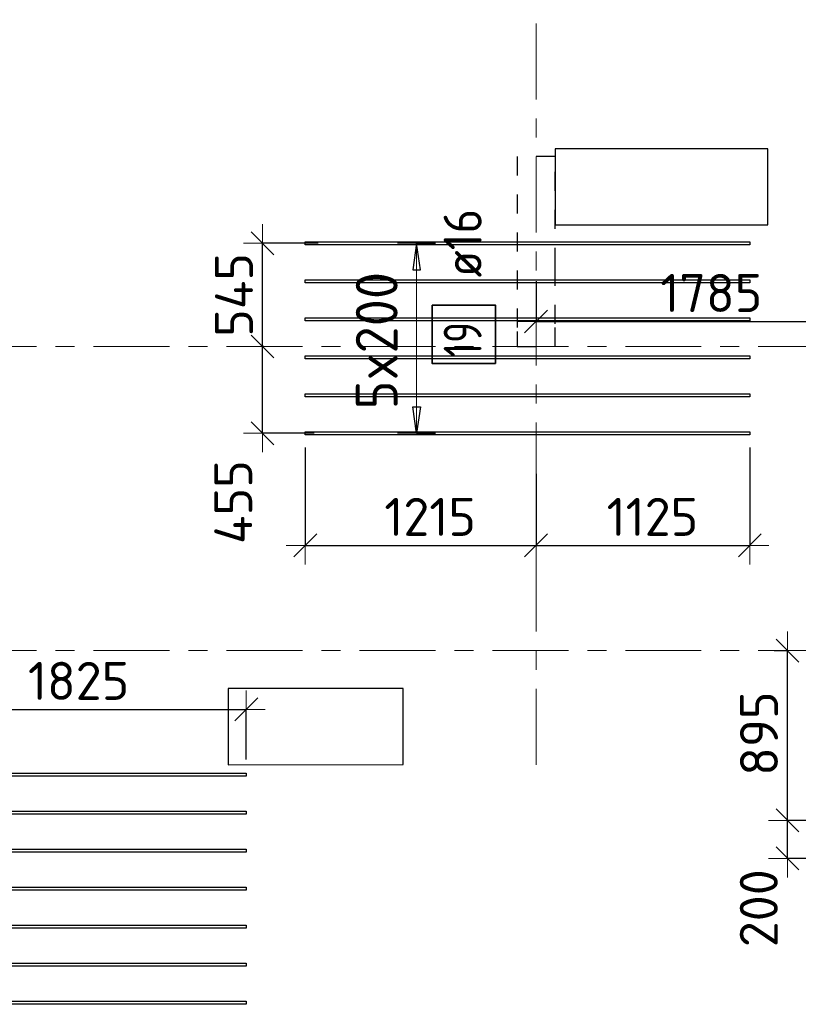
# Model space of a CAD drawing. Header units: metres. Extents: x -38 to 98, y -15 to 21.
# Tile 40 of 147: x 48.78 to 52.88, y 5.54 to 10.72. Entities that reach past the tile are written whole.
import ezdxf

# ---------------------------------------------------------------- set-up
doc = ezdxf.new("R2010")
doc.units = ezdxf.units.M
doc.header["$PDMODE"] = 65
for name, pattern in [('______11', [0.5, 0.4, -0.05, 0, -0.05]), ('______2', [0.0405, 0.03, -0.0105]), ('______5', [1.1, 0.8, -0.1, 0.1, -0.1])]:
    doc.linetypes.add(name, pattern=pattern)
for name, color, linetype, lineweight in [('XR$1$Осевая линия (1)', 7, '______5', 13), ('XR$4$Перекрытие (1)', 7, 'Continuous', 35), ('XR$4$Размерная линия (1)', 7, 'Continuous', 13)]:
    doc.layers.add(name, color=color, linetype=linetype, lineweight=lineweight)
doc.layers.add('XR$4$Арм.стержн.Доп. Арм верхн.зоны Х', color=7, linetype='Continuous', lineweight=35, true_color=0x8c8cff)
doc.layers.add('XR$6$Стена_ бетон несущ.', color=7, linetype='Continuous', lineweight=70, true_color=0xb4b496)
doc.styles.add('ISOCPEUR', font='txt')
doc.dimstyles.new('DIMSTYLE_3', dxfattribs={"dimtxt": 0.2, "dimasz": 0.2, "dimexe": 0, "dimexo": 0, "dimgap": 0.1, "dimtad": 2, "dimdec": 0, "dimlfac": 1000, "dimrnd": 5, "dimzin": 12, "dimdsep": 46, "dimtxsty": 'ISOCPEUR', "dimblk1": 'ALL_ML_STRICH', "dimblk2": 'ALL_ML_STRICH', "dimsah": 1, "dimcen": 0, "dimclrd": 7, "dimclre": 256, "dimclrt": 7, "dimadec": 0, "dimazin": 0, "dimtfac": 1, "dimtdec": 0, "dimtix": 1, "dimtmove": 2, "dimatfit": 3, "dimfxl": 0, "dimtzin": 0, "dimlwd": 0, "dimlwe": -3, "dimarcsym": 0})
doc.dimstyles.new('DIMSTYLE_33', dxfattribs={"dimtxt": 0.2, "dimasz": 0.2, "dimexe": 0, "dimexo": 0, "dimgap": 0.1, "dimtad": 2, "dimdec": 0, "dimlfac": 1000, "dimrnd": 5, "dimzin": 12, "dimdsep": 46, "dimtxsty": 'ISOCPEUR', "dimblk1": 'ALL_ML_STRICH', "dimblk2": 'ALL_ML_STRICH', "dimsah": 1, "dimcen": 0, "dimclrd": 7, "dimclre": 256, "dimclrt": 7, "dimadec": 0, "dimazin": 0, "dimtfac": 1, "dimtdec": 0, "dimtix": 1, "dimtmove": 2, "dimatfit": 3, "dimfxl": 0, "dimtvp": 1.2, "dimtzin": 0, "dimlwd": 0, "dimlwe": -3, "dimarcsym": 0})

# ---------------------------------------------------------------- blocks, each defined once
blk = doc.blocks.new('ALL_ML_STRICH')
at = {"color": 0, "linetype": 'ByBlock', "lineweight": -2}
for p, q in [((-0.3, -0.3), (0.3, 0.3)), ((0, -0.5), (0, 0.5)), ((-1, 0), (0.5, 0))]:
    blk.add_line(p, q, dxfattribs=at)
blk = doc.blocks.new('*D253')
at = {"layer": 'DEFPOINTS', "color": 7, "linetype": 'Continuous', "lineweight": 13, "transparency": 33554687}
for p in [(53.5031, 6.5072), (52.8235, 6.3072), (53.5599, 6.3072)]:
    blk.add_point(p, dxfattribs=at)
at = {"layer": 'XR$4$Размерная линия (1)', "color": 9, "linetype": 'Continuous', "lineweight": -2, "true_color": 0xc7c7c7, "transparency": 33554687}
for p, q in [((53.4831, 6.5072), (52.8235, 6.5072)), ((53.5399, 6.3072), (52.8235, 6.3072))]:
    blk.add_line(p, q, dxfattribs=at)
at = {"layer": 'XR$4$Размерная линия (1)', "color": 7, "linetype": 'Continuous', "lineweight": -2, "transparency": 33554687}
blk.add_line((52.8235, 6.3072), (52.8235, 6.5072), dxfattribs=at)
at = {"layer": 'XR$4$Размерная линия (1)', "color": 7, "linetype": 'Continuous', "lineweight": 13, "transparency": 33554687, "xscale": 0.2, "yscale": 0.2, "zscale": 0.2}
for p, rotation in [((52.8235, 6.5072), 90), ((52.8235, 6.3072), 270)]:
    blk.add_blockref('ALL_ML_STRICH', p, dxfattribs=dict(at, rotation=rotation))
at = {"layer": 'XR$4$Размерная линия (1)', "color": 7, "linetype": 'Continuous', "lineweight": 13, "transparency": 33554687, "insert": (52.6722, 6.0448), "char_height": 0.2, "width": 0.6, "attachment_point": 5, "rotation": 90, "style": 'ISOCPEUR'}
blk.add_mtext('\\A1;{200}', dxfattribs=at)
blk = doc.blocks.new('*D254')
at = {"layer": 'DEFPOINTS', "color": 7, "linetype": 'Continuous', "lineweight": 13, "transparency": 33554687}
for p in [(52.7327, 7.4), (52.8235, 6.5072), (53.5031, 6.5072)]:
    blk.add_point(p, dxfattribs=at)
at = {"layer": 'XR$4$Размерная линия (1)', "color": 9, "linetype": 'Continuous', "lineweight": -2, "true_color": 0xc7c7c7, "transparency": 33554687}
for p, q in [((52.7527, 7.4), (52.8235, 7.4)), ((53.4831, 6.5072), (52.8235, 6.5072))]:
    blk.add_line(p, q, dxfattribs=at)
at = {"layer": 'XR$4$Размерная линия (1)', "color": 7, "linetype": 'Continuous', "lineweight": -2, "transparency": 33554687}
blk.add_line((52.8235, 6.5072), (52.8235, 7.4), dxfattribs=at)
at = {"layer": 'XR$4$Размерная линия (1)', "color": 7, "linetype": 'Continuous', "lineweight": 13, "transparency": 33554687, "xscale": 0.2, "yscale": 0.2, "zscale": 0.2}
for p, rotation in [((52.8235, 7.4), 90), ((52.8235, 6.5072), 270)]:
    blk.add_blockref('ALL_ML_STRICH', p, dxfattribs=dict(at, rotation=rotation))
at = {"layer": 'XR$4$Размерная линия (1)', "color": 7, "linetype": 'Continuous', "lineweight": 13, "transparency": 33554687, "insert": (52.6735, 6.9636), "char_height": 0.2, "width": 0.6, "attachment_point": 5, "rotation": 90, "style": 'ISOCPEUR'}
blk.add_mtext('\\A1;{895}', dxfattribs=at)
blk = doc.blocks.new('*D434')
at = {"layer": 'DEFPOINTS', "color": 7, "linetype": 'Continuous', "lineweight": 13, "transparency": 33554687}
for p in [(48.15, 7.091), (48.15, 7.091), (49.975, 6.8079)]:
    blk.add_point(p, dxfattribs=at)
at = {"layer": 'XR$4$Размерная линия (1)', "color": 9, "linetype": 'Continuous', "lineweight": -2, "true_color": 0xc7c7c7, "transparency": 33554687}
for p, q in [((48.15, 7.091), (48.15, 7.091)), ((49.975, 6.8279), (49.975, 7.091))]:
    blk.add_line(p, q, dxfattribs=at)
at = {"layer": 'XR$4$Размерная линия (1)', "color": 7, "linetype": 'Continuous', "lineweight": -2, "transparency": 33554687}
blk.add_line((48.15, 7.091), (49.975, 7.091), dxfattribs=at)
at = {"layer": 'XR$4$Размерная линия (1)', "color": 7, "linetype": 'Continuous', "lineweight": 13, "transparency": 33554687, "xscale": 0.2, "yscale": 0.2, "zscale": 0.2, "rotation": 180}
blk.add_blockref('ALL_ML_STRICH', (48.15, 7.091), dxfattribs=at)
at = {"layer": 'XR$4$Размерная линия (1)', "color": 7, "linetype": 'Continuous', "lineweight": 13, "transparency": 33554687, "xscale": 0.2, "yscale": 0.2, "zscale": 0.2}
blk.add_blockref('ALL_ML_STRICH', (49.975, 7.091), dxfattribs=at)
at = {"layer": 'XR$4$Размерная линия (1)', "color": 7, "linetype": 'Continuous', "lineweight": 13, "transparency": 33554687, "insert": (49.0925, 7.241), "char_height": 0.2, "width": 0.8, "attachment_point": 5, "style": 'ISOCPEUR'}
blk.add_mtext('\\A1;{1825}', dxfattribs=at)
blk = doc.blocks.new('*D454')
at = {"layer": 'DEFPOINTS', "color": 7, "linetype": 'Continuous', "lineweight": 13, "transparency": 33554687}
for p in [(50.0876, 9), (50.0601, 8.5436), (50.3521, 8.5436)]:
    blk.add_point(p, dxfattribs=at)
at = {"layer": 'XR$4$Размерная линия (1)', "color": 9, "linetype": 'Continuous', "lineweight": -2, "true_color": 0xc7c7c7, "transparency": 33554687}
for p, q in [((50.0676, 9), (50.0601, 9)), ((50.3321, 8.5436), (50.0601, 8.5436))]:
    blk.add_line(p, q, dxfattribs=at)
at = {"layer": 'XR$4$Размерная линия (1)', "color": 7, "linetype": 'Continuous', "lineweight": -2, "transparency": 33554687}
blk.add_line((50.0601, 8.5436), (50.0601, 9), dxfattribs=at)
at = {"layer": 'XR$4$Размерная линия (1)', "color": 7, "linetype": 'Continuous', "lineweight": 13, "transparency": 33554687, "xscale": 0.2, "yscale": 0.2, "zscale": 0.2}
for p, rotation in [((50.0601, 9), 90), ((50.0601, 8.5436), 270)]:
    blk.add_blockref('ALL_ML_STRICH', p, dxfattribs=dict(at, rotation=rotation))
at = {"layer": 'XR$4$Размерная линия (1)', "color": 7, "linetype": 'Continuous', "lineweight": 13, "transparency": 33554687, "insert": (49.9063, 8.1816), "char_height": 0.2, "width": 0.6, "attachment_point": 5, "rotation": 90, "style": 'ISOCPEUR'}
blk.add_mtext('\\A1;{455}', dxfattribs=at)
blk = doc.blocks.new('*D455')
at = {"layer": 'DEFPOINTS', "color": 7, "linetype": 'Continuous', "lineweight": 13, "transparency": 33554687}
for p in [(50.3741, 9.5436), (50.0601, 9), (50.0876, 9)]:
    blk.add_point(p, dxfattribs=at)
at = {"layer": 'XR$4$Размерная линия (1)', "color": 9, "linetype": 'Continuous', "lineweight": -2, "true_color": 0xc7c7c7, "transparency": 33554687}
for p, q in [((50.3541, 9.5436), (50.0601, 9.5436)), ((50.0676, 9), (50.0601, 9))]:
    blk.add_line(p, q, dxfattribs=at)
at = {"layer": 'XR$4$Размерная линия (1)', "color": 7, "linetype": 'Continuous', "lineweight": -2, "transparency": 33554687}
blk.add_line((50.0601, 9), (50.0601, 9.5436), dxfattribs=at)
at = {"layer": 'XR$4$Размерная линия (1)', "color": 7, "linetype": 'Continuous', "lineweight": 13, "transparency": 33554687, "xscale": 0.2, "yscale": 0.2, "zscale": 0.2}
for p, rotation in [((50.0601, 9.5436), 90), ((50.0601, 9), 270)]:
    blk.add_blockref('ALL_ML_STRICH', p, dxfattribs=dict(at, rotation=rotation))
at = {"layer": 'XR$4$Размерная линия (1)', "color": 7, "linetype": 'Continuous', "lineweight": 13, "transparency": 33554687, "insert": (49.9101, 9.2718), "char_height": 0.2, "width": 0.6, "attachment_point": 5, "rotation": 90, "style": 'ISOCPEUR'}
blk.add_mtext('\\A1;{545}', dxfattribs=at)
blk = doc.blocks.new('*D456')
at = {"layer": 'DEFPOINTS', "color": 7, "linetype": 'Continuous', "lineweight": 13, "transparency": 33554687}
for p in [(50.2855, 8.4893), (51.5, 8.3508), (50.2855, 7.9541)]:
    blk.add_point(p, dxfattribs=at)
at = {"layer": 'XR$4$Размерная линия (1)', "color": 9, "linetype": 'Continuous', "lineweight": -2, "true_color": 0xc7c7c7, "transparency": 33554687}
for p, q in [((50.2855, 8.4693), (50.2855, 7.9541)), ((51.5, 8.3308), (51.5, 7.9541))]:
    blk.add_line(p, q, dxfattribs=at)
at = {"layer": 'XR$4$Размерная линия (1)', "color": 7, "linetype": 'Continuous', "lineweight": -2, "transparency": 33554687}
blk.add_line((50.2855, 7.9541), (51.5, 7.9541), dxfattribs=at)
at = {"layer": 'XR$4$Размерная линия (1)', "color": 7, "linetype": 'Continuous', "lineweight": 13, "transparency": 33554687, "xscale": 0.2, "yscale": 0.2, "zscale": 0.2, "rotation": 180}
blk.add_blockref('ALL_ML_STRICH', (50.2855, 7.9541), dxfattribs=at)
at = {"layer": 'XR$4$Размерная линия (1)', "color": 7, "linetype": 'Continuous', "lineweight": 13, "transparency": 33554687, "xscale": 0.2, "yscale": 0.2, "zscale": 0.2}
blk.add_blockref('ALL_ML_STRICH', (51.5, 7.9541), dxfattribs=at)
at = {"layer": 'XR$4$Размерная линия (1)', "color": 7, "linetype": 'Continuous', "lineweight": 13, "transparency": 33554687, "insert": (50.9428, 8.1041), "char_height": 0.2, "width": 0.8, "attachment_point": 5, "style": 'ISOCPEUR'}
blk.add_mtext('\\A1;{1215}', dxfattribs=at)
blk = doc.blocks.new('*D457')
at = {"layer": 'DEFPOINTS', "color": 7, "linetype": 'Continuous', "lineweight": 13, "transparency": 33554687}
for p in [(52.6255, 8.4896), (51.5, 8.3508), (51.5, 7.9541)]:
    blk.add_point(p, dxfattribs=at)
at = {"layer": 'XR$4$Размерная линия (1)', "color": 9, "linetype": 'Continuous', "lineweight": -2, "true_color": 0xc7c7c7, "transparency": 33554687}
for p, q in [((52.6255, 8.4696), (52.6255, 7.9541)), ((51.5, 8.3308), (51.5, 7.9541))]:
    blk.add_line(p, q, dxfattribs=at)
at = {"layer": 'XR$4$Размерная линия (1)', "color": 7, "linetype": 'Continuous', "lineweight": -2, "transparency": 33554687}
blk.add_line((51.5, 7.9541), (52.6255, 7.9541), dxfattribs=at)
at = {"layer": 'XR$4$Размерная линия (1)', "color": 7, "linetype": 'Continuous', "lineweight": 13, "transparency": 33554687, "xscale": 0.2, "yscale": 0.2, "zscale": 0.2, "rotation": 180}
blk.add_blockref('ALL_ML_STRICH', (51.5, 7.9541), dxfattribs=at)
at = {"layer": 'XR$4$Размерная линия (1)', "color": 7, "linetype": 'Continuous', "lineweight": 13, "transparency": 33554687, "xscale": 0.2, "yscale": 0.2, "zscale": 0.2}
blk.add_blockref('ALL_ML_STRICH', (52.6255, 7.9541), dxfattribs=at)
at = {"layer": 'XR$4$Размерная линия (1)', "color": 7, "linetype": 'Continuous', "lineweight": 13, "transparency": 33554687, "insert": (52.1128, 8.1041), "char_height": 0.2, "width": 0.8, "attachment_point": 5, "style": 'ISOCPEUR'}
blk.add_mtext('\\A1;{1125}', dxfattribs=at)
blk = doc.blocks.new('*D546')
at = {"layer": 'DEFPOINTS', "color": 7, "linetype": 'Continuous', "lineweight": 13, "transparency": 33554687}
for p in [(53.2853, 10.1615), (51.5, 9.3638), (51.5, 9.1321)]:
    blk.add_point(p, dxfattribs=at)
at = {"layer": 'XR$4$Размерная линия (1)', "color": 9, "linetype": 'Continuous', "lineweight": -2, "true_color": 0xc7c7c7, "transparency": 33554687}
for p, q in [((53.2853, 10.1415), (53.2853, 9.1321)), ((51.5, 9.3438), (51.5, 9.1321))]:
    blk.add_line(p, q, dxfattribs=at)
at = {"layer": 'XR$4$Размерная линия (1)', "color": 7, "linetype": 'Continuous', "lineweight": -2, "transparency": 33554687}
blk.add_line((51.5, 9.1321), (53.2853, 9.1321), dxfattribs=at)
at = {"layer": 'XR$4$Размерная линия (1)', "color": 7, "linetype": 'Continuous', "lineweight": 13, "transparency": 33554687, "xscale": 0.2, "yscale": 0.2, "zscale": 0.2, "rotation": 180}
blk.add_blockref('ALL_ML_STRICH', (51.5, 9.1321), dxfattribs=at)
at = {"layer": 'XR$4$Размерная линия (1)', "color": 7, "linetype": 'Continuous', "lineweight": 13, "transparency": 33554687, "xscale": 0.2, "yscale": 0.2, "zscale": 0.2}
blk.add_blockref('ALL_ML_STRICH', (53.2853, 9.1321), dxfattribs=at)
at = {"layer": 'XR$4$Размерная линия (1)', "color": 7, "linetype": 'Continuous', "lineweight": 13, "transparency": 33554687, "insert": (52.4226, 9.2821), "char_height": 0.2, "width": 0.8, "attachment_point": 5, "style": 'ISOCPEUR'}
blk.add_mtext('\\A1;{1785}', dxfattribs=at)

msp = doc.modelspace()

# ---------------------------------------------------------------- linework, layer by layer
at = {"layer": 'XR$1$Осевая линия (1)', "color": 253, "linetype": '______11', "lineweight": 13, "true_color": 0xa0a0a0, "transparency": 33554687}
for p, q in [((51.5, 6.8), (51.5, 19.78)), ((-2.63, 9), (62.6, 9)), ((-2.63, 7.4), (62.6, 7.4))]:
    msp.add_line(p, q, dxfattribs=at)
at = {"layer": 'XR$4$Арм.стержн.Доп. Арм верхн.зоны Х', "color": 253, "linetype": 'Continuous', "lineweight": -3, "true_color": 0xa0a0a0, "transparency": 33554687}
for p, q in [((50.8713, 9.5436), (50.7713, 9.5436)), ((50.8713, 9.5436), (50.9713, 9.5436)), ((50.8713, 8.5436), (50.7713, 8.5436)), ((50.8713, 8.5436), (50.9713, 8.5436))]:
    msp.add_line(p, q, dxfattribs=at)
at = {"layer": 'XR$4$Арм.стержн.Доп. Арм верхн.зоны Х', "color": 7, "linetype": 'Continuous', "lineweight": 25, "transparency": 33554687}
for p, q in [((50.8713, 9.5436), (50.8513, 9.4036)), ((50.8913, 9.4036), (50.8713, 9.5436)), ((50.8513, 9.4036), (50.8913, 9.4036)), ((50.8713, 8.5436), (50.8513, 8.6836)), ((50.8513, 8.6836), (50.8913, 8.6836)), ((50.8913, 8.6836), (50.8713, 8.5436))]:
    msp.add_line(p, q, dxfattribs=at)
at = {"layer": 'XR$4$Арм.стержн.Доп. Арм верхн.зоны Х', "color": 7, "linetype": 'Continuous', "lineweight": 13, "transparency": 33554687}
for p, q in [((50.8713, 9.5436), (50.8713, 9.5436)), ((50.8713, 8.5436), (50.8713, 9.5436)), ((50.8713, 8.5436), (50.8713, 8.5436))]:
    msp.add_line(p, q, dxfattribs=at)
at = {"layer": 'XR$4$Арм.стержн.Доп. Арм верхн.зоны Х', "color": 7, "linetype": 'Continuous', "lineweight": 25, "transparency": 33554687}
for points in [[(52.6255, 9.5356), (50.2855, 9.5356), (50.2855, 9.5516), (52.6255, 9.5516), (52.6255, 9.5356)], [(52.6255, 9.3356), (50.2855, 9.3356), (50.2855, 9.3516), (52.6255, 9.3516), (52.6255, 9.3356)], [(52.6255, 9.1356), (50.2855, 9.1356), (50.2855, 9.1516), (52.6255, 9.1516), (52.6255, 9.1356)], [(52.6255, 8.9356), (50.2855, 8.9356), (50.2855, 8.9516), (52.6255, 8.9516), (52.6255, 8.9356)], [(52.6255, 8.7356), (50.2855, 8.7356), (50.2855, 8.7516), (52.6255, 8.7516), (52.6255, 8.7356)], [(52.6255, 8.5356), (50.2855, 8.5356), (50.2855, 8.5516), (52.6255, 8.5516), (52.6255, 8.5356)], [(49.975, 6.7392), (46.075, 6.7392), (46.075, 6.7552), (49.975, 6.7552), (49.975, 6.7392)], [(49.975, 6.5392), (46.075, 6.5392), (46.075, 6.5552), (49.975, 6.5552), (49.975, 6.5392)], [(49.975, 6.3392), (46.075, 6.3392), (46.075, 6.3552), (49.975, 6.3552), (49.975, 6.3392)], [(49.975, 6.1392), (46.075, 6.1392), (46.075, 6.1552), (49.975, 6.1552), (49.975, 6.1392)], [(49.975, 5.9392), (46.075, 5.9392), (46.075, 5.9552), (49.975, 5.9552), (49.975, 5.9392)], [(49.975, 5.7392), (46.075, 5.7392), (46.075, 5.7552), (49.975, 5.7552), (49.975, 5.7392)], [(49.975, 5.5392), (46.075, 5.5392), (46.075, 5.5552), (49.975, 5.5552), (49.975, 5.5392)]]:
    msp.add_lwpolyline(points, dxfattribs=at)
at = {"layer": 'XR$4$Арм.стержн.Доп. Арм верхн.зоны Х', "color": 7, "linetype": 'Continuous', "lineweight": 35, "transparency": 33554687}
msp.add_lwpolyline([(51.2871, 8.911), (51.2871, 9.2177), (50.9538, 9.2177), (50.9538, 8.911), (51.2871, 8.911)], dxfattribs=at)
at = {"layer": 'XR$4$Перекрытие (1)', "color": 7, "linetype": 'Continuous', "lineweight": 25, "transparency": 33554687}
for p, q in [((52.7199, 10.0404), (51.5999, 10.0402)), ((51.5999, 10.0402), (51.6, 9.6402)), ((52.72, 9.6404), (52.7199, 10.0404)), ((51.6, 9.6402), (52.72, 9.6404)), ((50.7999, 7.2002), (49.8799, 7.2001)), ((49.8799, 7.2001), (49.88, 6.8001)), ((50.8, 6.8002), (50.7999, 7.2002)), ((49.88, 6.8001), (50.8, 6.8002))]:
    msp.add_line(p, q, dxfattribs=at)
at = {"layer": 'XR$6$Стена_ бетон несущ.', "color": 253, "linetype": '______2', "lineweight": -3, "true_color": 0xa0a0a0, "transparency": 33554687}
for p, q in [((51.4, 10), (51.4, 9.08)), ((51.6, 10), (51.4, 10)), ((51.6, 9.6201), (51.6, 10)), ((51.6, 9.4201), (51.6, 9.6201)), ((51.6, 9.12), (51.6, 9.4201)), ((51.6, 9), (51.6, 9.12)), ((51.4, 9.08), (51.4, 9)), ((51.4, 9), (51.6, 9))]:
    msp.add_line(p, q, dxfattribs=at)

# ---------------------------------------------------------------- texts
at = {"layer": 'XR$4$Арм.стержн.Доп. Арм верхн.зоны Х', "color": 7, "linetype": 'Continuous', "lineweight": 25, "transparency": 33554687, "char_height": 0.2, "attachment_point": 7, "rotation": 90, "style": 'ISOCPEUR'}
for s, insert, width in [('\\W0.89; ø16 ', (51.2138, 9.251), 0.749105), ('\\W0.75;19', (51.2138, 8.9444), 0.314854)]:
    msp.add_mtext(s, dxfattribs=dict(at, insert=insert, width=width))
at = {"layer": 'XR$4$Арм.стержн.Доп. Арм верхн.зоны Х', "color": 7, "linetype": 'Continuous', "lineweight": 13, "transparency": 33554687, "insert": (50.7713, 8.6696), "char_height": 0.22, "width": 0.873359, "attachment_point": 7, "rotation": 90, "style": 'ISOCPEUR'}
msp.add_mtext('\\W0.95;5x200', dxfattribs=at)

# ---------------------------------------------------------------- dimensions: what is measured, and where the dimension line sits
at = {"layer": 'XR$4$Размерная линия (1)', "color": 7, "linetype": 'Continuous', "lineweight": 13, "transparency": 33554687}
for base, p1, p2, picture, middle in [((53.2853, 9.1321), (51.5, 9.3438), (53.2853, 10.1415), '*D546', (52.4226, 9.2821)), ((51.5, 7.95413), (50.28552, 8.46934), (51.5, 8.33082), '*D456', (50.94276, 8.10413)), ((52.62552, 7.95413), (51.5, 8.33082), (52.62552, 8.46958), '*D457', (52.11276, 8.10413)), ((49.975, 7.091), (48.15, 7.091), (49.975, 6.8279), '*D434', (49.0925, 7.241))]:
    dim = msp.add_linear_dim(base=base, p1=p1, p2=p2, dimstyle='DIMSTYLE_3', override={"dimpost": '<>', "dimclrd": 7, "dimclre": 9, "dimclrt": 7, "dimlwd": 0, "dimlwe": 65533}, dxfattribs=at)
    dim.commit()
    dim.dimension.update_dxf_attribs({"geometry": picture, "text_midpoint": middle, "dimtype": 160})
for base, p1, p2, dimstyle, picture, middle in [((50.0601, 9.5436), (50.0676, 9), (50.3541, 9.5436), 'DIMSTYLE_33', '*D455', (49.9101, 9.2718)), ((50.0601, 9), (50.3321, 8.5436), (50.0676, 9), 'DIMSTYLE_33', '*D454', (49.9063, 8.1816)), ((52.8235, 7.4), (53.4831, 6.5072), (52.7527, 7.4), 'DIMSTYLE_3', '*D254', (52.6735, 6.9636)), ((52.8235, 6.5072), (53.5399, 6.3072), (53.4831, 6.5072), 'DIMSTYLE_33', '*D253', (52.6722, 6.0448))]:
    dim = msp.add_linear_dim(base=base, p1=p1, p2=p2, angle=90, dimstyle=dimstyle, override={"dimpost": '<>', "dimclrd": 7, "dimclre": 9, "dimclrt": 7, "dimlwd": 0, "dimlwe": 65533}, dxfattribs=at)
    dim.commit()
    dim.dimension.update_dxf_attribs({"geometry": picture, "text_midpoint": middle, "dimtype": 160})

doc.saveas('drawing.dxf')
